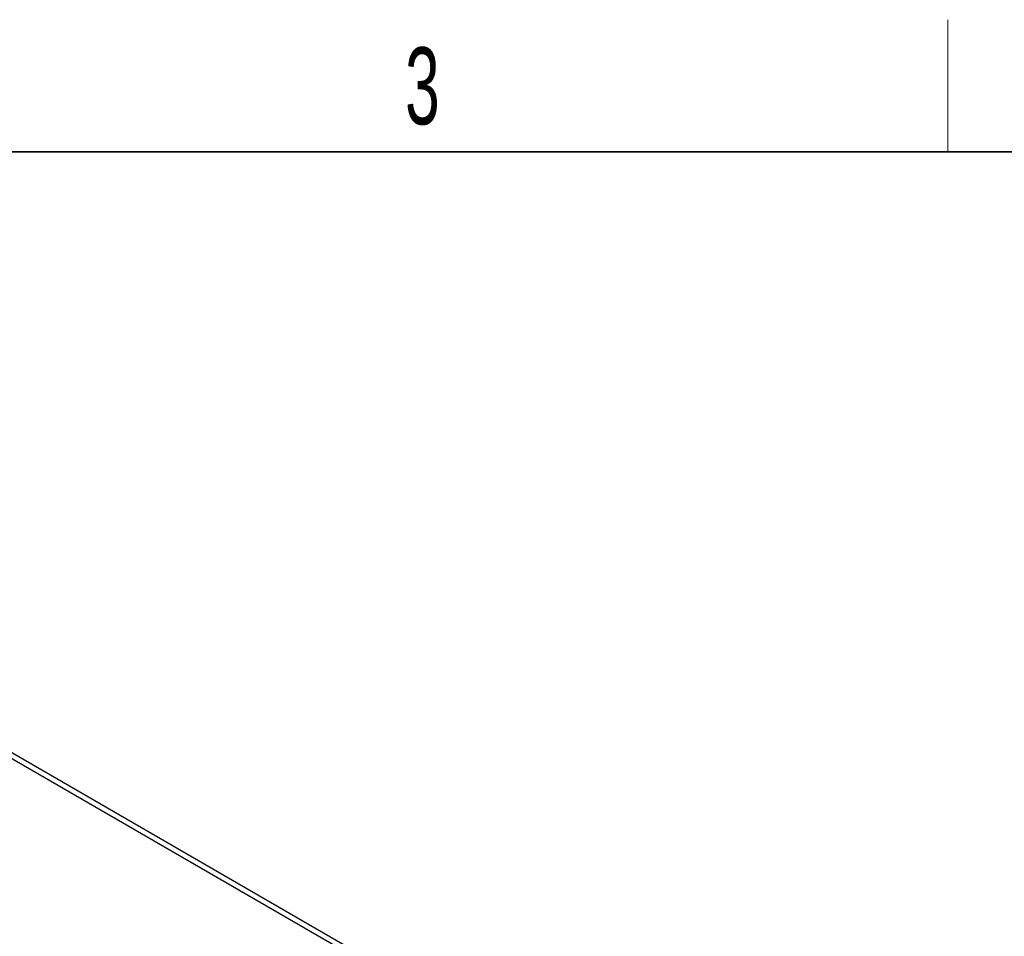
# Paper-space layout 'Blatt4' of a CAD drawing. Header units: millimetres. Extents: x 5 to 418, y 2 to 292.
# Tile 81 of 102: x 127 to 172, y 247 to 288. Entities that reach past the tile are written whole.
import ezdxf

# ---------------------------------------------------------------- set-up
doc = ezdxf.new("R2010")
doc.units = ezdxf.units.MM
doc.layers.add('SLD-0', color=7, linetype='Continuous')
doc.styles.add('SLDTEXTSTYLE0', font='TXT', dxfattribs={"width": 0.605})

psp = doc.layouts.new('Blatt4')

# ---------------------------------------------------------------- linework, layer by layer
at = {"color": 7, "linetype": 'Continuous', "lineweight": 25}
for p, q in [((171.579, 228.972), (105.818, 266.935)), ((171.815, 229.108), (106.054, 267.071))]:
    psp.add_line(p, q, dxfattribs=at)
at = {"layer": 'SLD-0', "lineweight": 18}
psp.add_line((169.25, 282.5), (169.25, 288.5), dxfattribs=at)
at = {"layer": 'SLD-0', "lineweight": 35}
psp.add_line((408, 282.5), (26, 282.5), dxfattribs=at)

# ---------------------------------------------------------------- texts
at = {"layer": 'SLD-0', "insert": (145.353, 287.243), "char_height": 3.5, "attachment_point": 2, "style": 'SLDTEXTSTYLE0'}
psp.add_mtext('3', dxfattribs=at)

doc.saveas('drawing.dxf')
